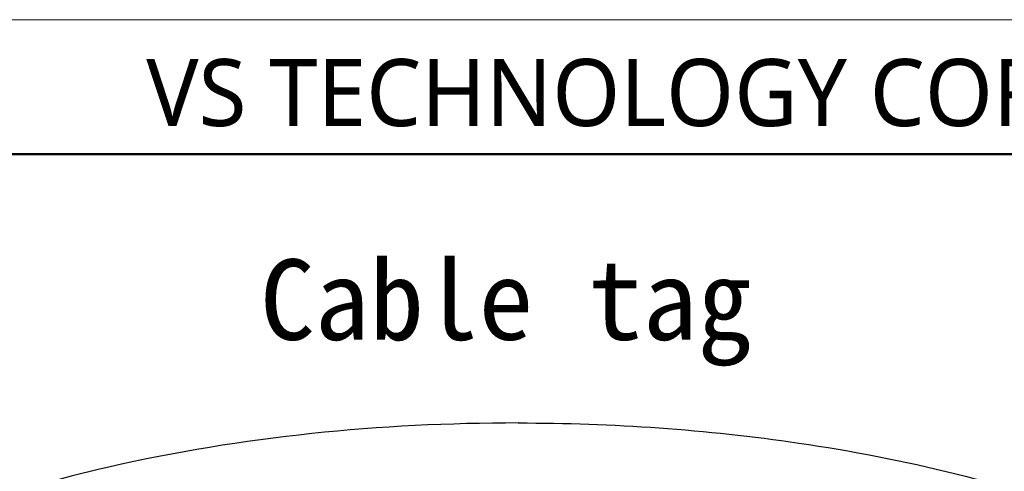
# Model space of a CAD drawing. Header units: millimetres. Extents: x -201 to 202, y 143 to 428.
# Tile 32 of 33: x 140 to 176, y 411 to 428. Entities that reach past the tile are written whole.
import ezdxf

# ---------------------------------------------------------------- set-up
doc = ezdxf.new("R2010")
doc.units = ezdxf.units.MM
doc.header["$LTSCALE"] = 0.25
doc.linetypes.add('HIDDEN', pattern=[9.525, 6.35, -3.175])
doc.layers.add('CABLE TAG (BLUE)', color=7, linetype='Continuous')
doc.layers.add('FORM', color=7, linetype='Continuous')
doc.layers.add('EMPTY LINE', color=252, linetype='Continuous', lineweight=0, plot=False)
doc.layers.add('TXT1', color=5, linetype='Continuous', lineweight=15)
doc.styles.add('VS Standard', font='msgothic.ttc', dxfattribs={"height": 3})
doc.styles.add('VST_ﾒｲﾘｵ', font='txt', dxfattribs={"height": 2.5})

msp = doc.modelspace()

# ---------------------------------------------------------------- linework, layer by layer
at = {"layer": 'CABLE TAG (BLUE)'}
for points, knots in [([(158.2043, 412.7156), (153.0614, 412.7134), (147.8712, 412.2068), (139.1904, 410.2142), (135.1862, 408.8906), (129.4001, 405.4516), (126.6325, 403.184), (125.8911, 400.2141)], [5.6003084, 5.6003084, 5.6003084, 5.6003084, 7.9254145, 7.9254145, 9.6774696, 9.6774696, 10.9998668, 10.9998668, 10.9998668, 10.9998668]), ([(158.2043, 412.7156), (161.7176, 412.717), (165.2237, 412.4748), (172.5724, 411.397), (176.5652, 410.4589), (183.0209, 407.9061), (186.229, 406.2295), (189.2132, 403.0176), (190.0853, 401.754), (190.4839, 400.3561), (190.5192, 400.2141)], [0, 0, 0, 0, 1.5883169, 1.5883169, 3.3772984, 3.3772984, 4.7810972, 4.7810972, 5.327238, 5.3884661, 5.3884661, 5.3884661, 5.3884661])]:
    msp.add_open_spline(points, degree=3, knots=knots, dxfattribs=at)
at = {"layer": 'EMPTY LINE'}
msp.add_line((201.5, 427.75), (-201.5, 427.75), dxfattribs=at)
at = {"layer": 'FORM', "linetype": 'HIDDEN'}
msp.add_lwpolyline([(-196.5, 422.75), (196.5, 422.75), (196.5, 147.75), (-196.5, 147.75)], close=True, dxfattribs=at)
at = {"layer": 'FORM'}
for points in [[(-196.5, 422.75), (-196.5, 147.75), (-78.5, 147.75), (-78.5, 159.75), (16.5, 159.75), (16.5, 177.25), (196.5, 177.25), (196.5, 422.75), (-196.5, 422.75)], [(196.4784, 422.7158), (119.3906, 422.7158), (119.3906, 381.8089), (196.4784, 381.8089)]]:
    msp.add_lwpolyline(points, close=True, dxfattribs=at)

# ---------------------------------------------------------------- texts
at = {"layer": 'FORM', "insert": (194.5, 423.75), "char_height": 2.5, "attachment_point": 9, "style": 'VST_ﾒｲﾘｵ'}
msp.add_mtext('{\\fMeiryo|b0|i0|c128|p50;VS TECHNOLOGY CORPORATION}', dxfattribs=at)
at = {"layer": 'TXT1', "color": 5, "insert": (148.56, 418.8156), "char_height": 3, "width": 22.720286, "attachment_point": 1, "style": 'VS Standard'}
msp.add_mtext('Cable tag ', dxfattribs=at)

doc.saveas('drawing.dxf')
